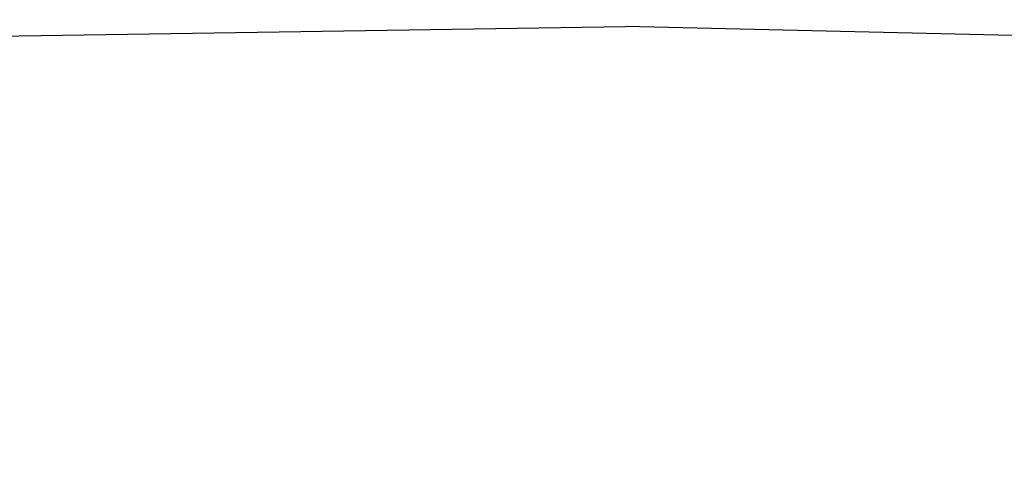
# Model space of a CAD drawing. Extents: x 3480 to 4622, y 4336 to 4703.
# Tile 28 of 33: x 4138 to 4152, y 4633 to 4640. Entities that reach past the tile are written whole.
import ezdxf

# ---------------------------------------------------------------- set-up
doc = ezdxf.new("R2010")
doc.units = 0
doc.header["$MEASUREMENT"] = 0
doc.set_wipeout_variables(frame=1)
doc.layers.add('P_MISC', color=7, linetype='Continuous', lineweight=25)
doc.layers.add('P_MISC_TYPS', color=7, linetype='Continuous', lineweight=25)

# ---------------------------------------------------------------- blocks, each defined once
blk = doc.blocks.new('BLOCK-Typicals-existing and proposed w wipeout')
at = {"lineweight": -2}
e = blk.add_wipeout([(6.115418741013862, 90.26699349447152), (126.08625364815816, 90.26699349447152), (126.08625364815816, 3.5004960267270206), (6.115418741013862, 3.5004960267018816)], dxfattribs=at)
e.dxf.layer = 'P_MISC'
e.dxf.unprotected_set("ltscale", 0)
at = {"layer": 'P_MISC'}
for p in [(40.3074281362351, 15.88902170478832), (92.31432027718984, 15.68555927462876)]:
    blk.add_line(p, (66.37981501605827, 16.29443611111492), dxfattribs=at)

msp = doc.modelspace()

# ---------------------------------------------------------------- block references
at = {"layer": 'P_MISC_TYPS', "xscale": 0.5, "yscale": 0.5, "zscale": 0.5}
msp.add_blockref('BLOCK-Typicals-existing and proposed w wipeout', (4113.711511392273, 4631.511434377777), dxfattribs=at)

doc.saveas('drawing.dxf')
